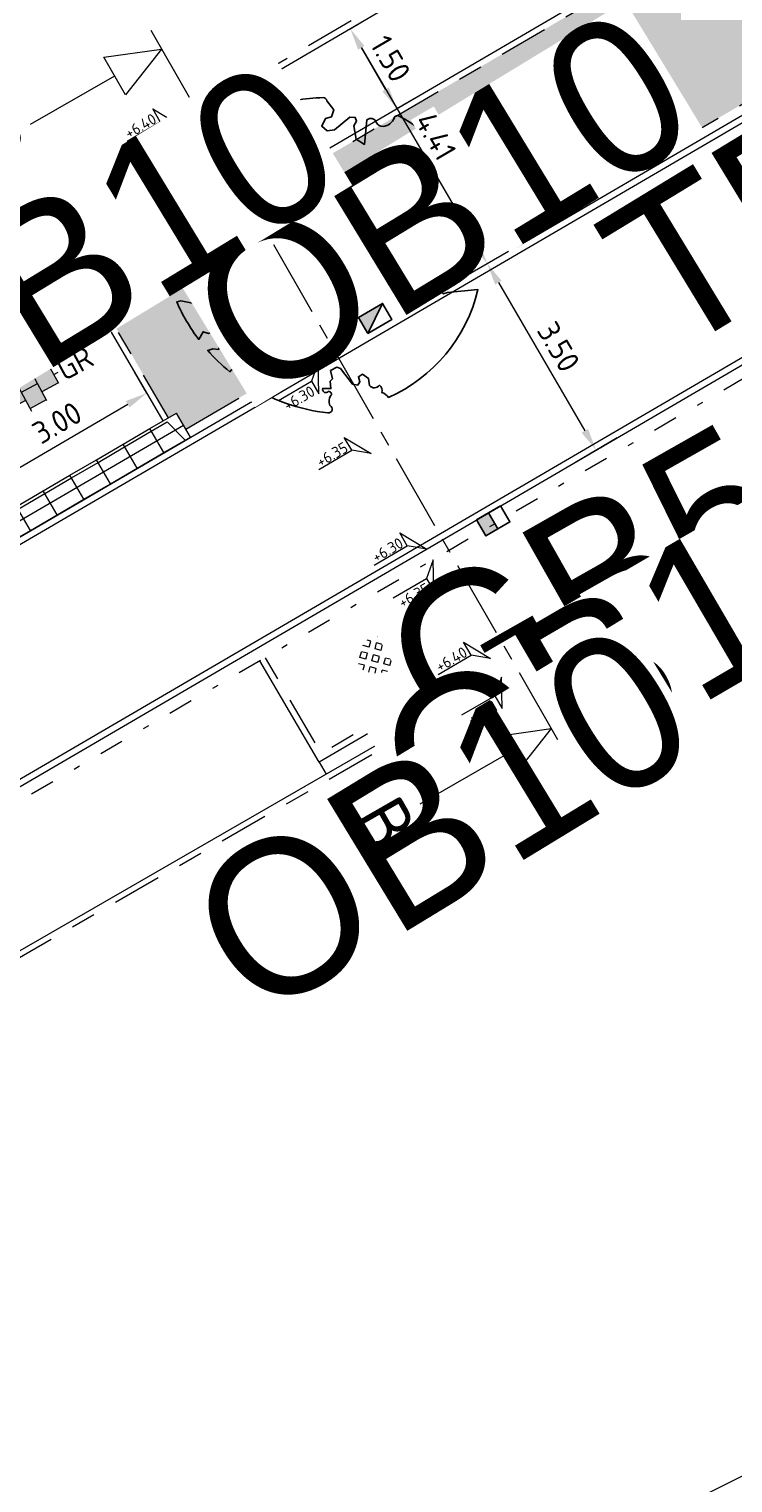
# Model space of a CAD drawing. Header units: metres. Extents: x 155090 to 155676, y 461362 to 461889.
# Tile 81 of 99: x 155329 to 155340, y 461618 to 461642. Entities that reach past the tile are written whole.
import ezdxf
from ezdxf.enums import TextEntityAlignment as Align

# ---------------------------------------------------------------- set-up
doc = ezdxf.new("R2018")
doc.units = ezdxf.units.M
for name, pattern in [('DASHDOT', [1, 0.5, -0.25, 0, -0.25]), ('VH-GELEIDEBAND', [6, 2, -2, 0, -2]), ('VH-OPSLUITBAND-SO', [10, 4, -2, 2, -2]), ('VH-TROTTOIRBAND_130-150', [15, 5, -2, 2, -2, 2, -2]), ('XX-HIDDEN', [4, 2, -2]), ('ZZ-CENTER-SO', [8, 5, -1, 1, -1])]:
    doc.linetypes.add(name, pattern=pattern)
doc.layers.get('0').update_dxf_attribs({"lineweight": 18})
doc.layers.get('Defpoints').update_dxf_attribs({"lineweight": 18})
for name, color, linetype, lineweight in [('B-WE-VH-VERHARDING_HALFVERHARDING_GRASBETONSTEEN-S-200', 130, 'Continuous', 18), ('N-WE-GR-BOOM-S', 90, 'Continuous', 25), ('N-WE-VH-KANTOPSLUITING-T18', 10, 'Continuous', 18), ('N-WE-VH-KANTOPSLUITING_GELEIDEBAND_50 200-G', 20, 'VH-GELEIDEBAND', 18), ('N-WE-VH-KANTOPSLUITING_INRIT-130 150-S', 210, 'Continuous', 18), ('N-WE-VH-KANTOPSLUITING_OPSLUITBAND_100X200-G', 150, 'VH-OPSLUITBAND-SO', 18), ('N-WE-VH-KANTOPSLUITING_TROTTOIRBAND_130 150X250-G', 210, 'VH-TROTTOIRBAND_130-150', 18), ('N-WE-VH-KANTOPSLUITING_VOORKANT_BAND-G', 50, 'Continuous', 18), ('N-WE-VH-KANTVERHARDING_STREKLAAG-G', 60, 'Continuous', 18), ('N-WE-VH-MATERIAAL_GRENS-G', 7, 'XX-HIDDEN', 18), ('N-WE-VH-VERHARDING_TEGEL-KLEUR-DIK-S', 7, 'Continuous', 18), ('X-XX-AL-HOOGTELABEL-S', 7, 'Continuous', 18), ('X-XX-AL-M', 7, 'Continuous', 18), ('X-XX-AL-VERWIJZING-DWP-S', 7, 'Continuous', 18)]:
    doc.layers.add(name, color=color, linetype=linetype, lineweight=lineweight)
doc.layers.add('N-WE-GR-Groen-A-200', color=7, linetype='Continuous', lineweight=18, true_color=0x52a500)
doc.layers.add('N-WE-RI-HWA_KOLK-S-200', color=150, linetype='Continuous', lineweight=25, true_color=0x007fff)
doc.layers.add('N-WE-VH-KANTOPSLUITING_INRIT-130 150-G', color=130, linetype='Continuous', lineweight=18, plot=False)
doc.layers.add('X-XX-AL-HULPLIJN', color=4, linetype='Continuous', lineweight=18, plot=False)
doc.styles.add('NLCS-ISO', font='NLCS-ISO.ttf')
doc.styles.add('NLCS-ISO-M200-T18', font='NLCS-ISO.ttf', dxfattribs={"height": 0.36})
doc.dimstyles.new('NLCS-M200-T18-PIJL_L2_H2', dxfattribs={"dimscale": 0.2, "dimtxt": 0.36, "dimasz": 1.8, "dimexe": 2, "dimexo": 2, "dimgap": 0.7, "dimtad": 1, "dimzin": 0, "dimdsep": 46, "dimtxsty": 'NLCS-ISO-M200-T18', "dimcen": 0, "dimdle": 2, "dimclrd": 256, "dimclre": 256, "dimclrt": 10, "dimazin": 0, "dimtfac": 1, "dimtofl": 0, "dimtmove": 0, "dimatfit": 3, "dimfxl": 2, "dimfxlon": 1, "dimtfill": 1, "dimtfillclr": 256, "dimtolj": 1, "dimtzin": 0, "dimlwd": -1, "dimlwe": -1, "dimarcsym": 0})

# ---------------------------------------------------------------- blocks, each defined once
blk = doc.blocks.new('*U50')
at = {"lineweight": 30, "flags": 106}
blk.add_attdef('OB', text='', height=0.36, dxfattribs=at).set_placement((0, 0.1), align=Align.BOTTOM_CENTER)
blk = doc.blocks.new('*U51')
at = {"lineweight": 30, "flags": 106}
blk.add_attdef('OB', text='', height=0.36, dxfattribs=at).set_placement((0, 0.1), align=Align.BOTTOM_CENTER)
blk = doc.blocks.new('*D101')
at = {"layer": 'Defpoints', "color": 0, "transparency": 16777216}
for p in [(155334.134, 461641.643), (155334.148, 461641.651), (155334.891, 461640.348)]:
    blk.add_point(p, dxfattribs=at)
at = {"layer": 'X-XX-AL-M', "transparency": 16777216}
for p, q in [((155334.148, 461641.651), (155334.493, 461641.853)), ((155334.723, 461640.667), (155334.329, 461641.34)), ((155334.904, 461640.356), (155335.25, 461640.558))]:
    blk.add_line(p, q, dxfattribs=at)
for points in [[(155334.381, 461641.37), (155334.278, 461641.31), (155334.148, 461641.651)], [(155334.775, 461640.697), (155334.671, 461640.636), (155334.904, 461640.356)]]:
    blk.add_solid(points, dxfattribs=at)
at = {"layer": 'X-XX-AL-M', "color": 10, "transparency": 16777216, "insert": (155334.802, 461641.165), "char_height": 0.36, "attachment_point": 5, "rotation": 300.2925, "style": 'NLCS-ISO-M200-T18', "bg_fill": 3, "box_fill_scale": 1.1, "bg_fill_color": 256, "bg_fill_true_color": 13158600, "bg_fill_transparency": 0}
blk.add_mtext('\\A1;1.50', dxfattribs=at)
blk = doc.blocks.new('*U244')
for p, q in [((-0.946, -1.75), (-0.246, 0)), ((-0.246, 0), (0.454, -1.75)), ((24.443, -1.75), (25.143, 0)), ((25.143, 0), (25.843, -1.75)), ((0.454, -1.75), (-0.946, -1.75)), ((-0.246, -4.9), (-0.246, -1.75)), ((25.843, -1.75), (24.443, -1.75)), ((25.143, -4.9), (25.143, -1.75))]:
    blk.add_line(p, q)
at = {"linetype": 'ZZ-CENTER-SO', "ltscale": 0.5, "flags": 128}
blk.add_lwpolyline([(-0.946, 0), (25.878, 0)], dxfattribs=at)
at = {"color": 50, "lineweight": 35, "style": 'NLCS-ISO'}
for tag, p in [('DWP1', (-0.246, -5.338)), ('DWP2', (25.143, -5.338))]:
    blk.add_attdef(tag, text='', height=1.75, dxfattribs=at).set_placement(p, align=Align.TOP_CENTER)
blk = doc.blocks.new('*U250')
at = {"lineweight": 18}
for p, q in [((-2.46, 2.07), (-2.46, 4.47)), ((-2.46, 4.47), (0, 0)), ((-8.66, 2.07), (-2.46, 2.07)), ((0, 0), (-2.46, 2.07))]:
    blk.add_line(p, q, dxfattribs=at)
at = {"lineweight": 18, "style": 'NLCS-ISO'}
blk.add_attdef('...', text='', height=1.8, dxfattribs=at).set_placement((-5.56, 1.65), align=Align.BOTTOM_CENTER)
blk = doc.blocks.new('SGR-BOOM_05')
blk.add_lwpolyline([(0.433, 4.712), (0.441, 4.722), (0.45, 4.731), (0.457, 4.739), (0.465, 4.746), (0.473, 4.754), (0.48, 4.761), (0.487, 4.77), (0.494, 4.779), (0.501, 4.79), (0.508, 4.802), (0.513, 4.817), (0.516, 4.836), (0.517, 4.858), (0.515, 4.885), (0.509, 4.916), (0.475, 5.034, -0.52938), (0.529, 5.099, -0.087139), (2.218, 4.625, -0.372341), (2.284, 4.473), (2.354, 4.119), (2.18, 3.946), (1.992, 3.985), (1.767, 3.817), (1.853, 3.602), (2.086, 3.527), (2.712, 3.671), (2.864, 3.587), (2.85, 3.453), (2.707, 3.365), (2.577, 2.941), (2.743, 2.67), (3.168, 3.347, -0.504641), (3.406, 3.14, 0.331948), (3.544, 2.921, 0.282008), (3.993, 3.004), (3.957, 2.985, -0.512156), (4.163, 2.984, -0.16076), (5.094, -0.056), (4.977, -0.169), (4.976, -0.294), (4.862, -0.315), (4.876, -0.438), (4.698, -0.381), (4.644, -0.519), (4.864, -0.665), (4.933, -0.72), (5.054, -0.599, -0.106371), (4.341, -2.61), (3.705, -2.201), (3.588, -2.282), (3.512, -1.945), (3.286, -1.673), (3.024, -1.676), (3.03, -1.99), (2.83, -2.678), (2.861, -2.809), (3.005, -2.829), (3.93, -3.183, -0.236298), (-0.225, -5.013, 0.159625), (-0.347, -4.77, 0.350802), (-0.315, -4.528, -0.504641), (-0.6, -4.393), (-0.531, -4.17), (-0.647, -3.962), (-0.802, -3.978), (-0.825, -4.144), (-0.942, -4.211), (-1.08, -4.106), (-1.2, -3.475), (-1.291, -3.384), (-1.522, -3.391), (-1.586, -3.665), (-1.68, -3.694), (-1.769, -3.923), (-2.003, -3.798, 0.733583), (-1.918, -3.973, -0.861625), (-1.87, -4.128, 0.279978), (-2.043, -4.393), (-2.036, -4.403, -0.827056), (-2.208, -4.583, -0.116774), (-4.152, -2.556), (-4.114, -2.549), (-4.084, -2.541), (-4.059, -2.531), (-4.039, -2.52), (-4.024, -2.509), (-4.013, -2.498), (-4.004, -2.486), (-3.768, -2.184), (-3.762, -2.173), (-3.758, -2.163), (-3.755, -2.153), (-3.752, -2.143), (-3.748, -2.133), (-3.745, -2.123), (-3.74, -2.111), (-3.735, -2.099), (-3.729, -2.085), (-3.721, -2.071), (-3.713, -2.056), (-3.705, -2.04), (-3.697, -2.024), (-3.689, -2.007), (-3.682, -1.991), (-3.676, -1.975), (-3.671, -1.959), (-3.668, -1.944), (-3.666, -1.929), (-3.665, -1.916), (-3.666, -1.904), (-3.668, -1.893), (-3.671, -1.884), (-3.676, -1.877), (-3.682, -1.872), (-3.69, -1.869), (-3.698, -1.867), (-3.708, -1.866), (-3.718, -1.865), (-3.729, -1.864), (-3.74, -1.863), (-3.752, -1.86), (-3.764, -1.856), (-3.776, -1.85), (-3.788, -1.843), (-3.801, -1.835), (-3.813, -1.826), (-3.826, -1.816), (-3.84, -1.806), (-3.853, -1.796), (-3.866, -1.785), (-3.88, -1.774), (-3.893, -1.762), (-3.907, -1.75), (-4.15, -2.028), (-4.162, -2.015), (-4.173, -2), (-4.183, -1.984), (-4.193, -1.968), (-4.204, -1.951), (-4.219, -1.938), (-4.242, -1.928), (-4.274, -1.924), (-4.319, -1.929), (-4.379, -1.942), (-4.457, -1.967, -0.040997), (-4.791, -1.027), (-4.617, -1.057), (-4.463, -1.156), (-4.38, -1.082), (-4.281, -0.927), (-4.376, -0.782), (-4.323, -0.567), (-4.52, -0.551), (-4.652, -0.423), (-4.892, -0.58, -0.05814), (-4.988, 0.829), (-4.852, 0.802), (-4.298, 0.364), (-4.06, 0.447), (-3.128, 0.693), (-3.049, 1), (-3.409, 1.144), (-3.464, 1.261), (-4.121, 1.584), (-4.136, 1.769), (-4.358, 1.957), (-4.448, 2.14), (-4.297, 2.378), (-3.958, 2.431), (-3.65, 2.633), (-3.646, 2.84), (-3.838, 3.066), (-3.787, 3.162), (-3.863, 3.31, -0.13428), (-1.664, 4.835, -0.541727), (-1.597, 4.783), (-1.608, 4.639), (-1.605, 4.565), (-1.595, 4.508), (-1.579, 4.465), (-1.558, 4.434), (-1.535, 4.41), (-1.511, 4.392), (-1.487, 4.376), (-1.465, 4.359), (-1.446, 4.342), (-1.428, 4.325), (-1.411, 4.309), (-1.395, 4.295), (-1.38, 4.284), (-1.364, 4.276), (-1.347, 4.272), (-1.33, 4.272), (-1.312, 4.277), (-1.292, 4.285), (-1.273, 4.294), (-1.252, 4.305), (-1.232, 4.316), (-1.211, 4.327), (-1.189, 4.336), (-1.168, 4.342), (-1.147, 4.347), (-1.126, 4.35), (-1.105, 4.353), (-1.085, 4.356), (-1.066, 4.36), (-1.048, 4.365), (-1.031, 4.372), (-1.015, 4.382), (-1, 4.394), (-0.986, 4.408), (-0.973, 4.424), (-0.963, 4.324), (-0.94, 4.298), (-0.834, 4.118), (-0.611, 3.996), (-0.927, 4.508), (-0.921, 4.523), (-0.917, 4.539), (-0.915, 4.553), (-0.916, 4.568), (-0.92, 4.583), (-0.927, 4.598), (-0.938, 4.613), (-0.953, 4.629), (-0.972, 4.647), (-0.994, 4.667), (-1.02, 4.691), (-1.05, 4.719), (-1.082, 4.754), (-1.117, 4.795), (-1.199, 4.901, -0.543104), (-1.171, 4.981, -0.046766), (-0.234, 5.117, -0.385168), (-0.182, 5.074), (-0.152, 4.882), (-0.138, 4.822), (-0.121, 4.78), (-0.104, 4.753), (-0.085, 4.737), (-0.066, 4.73), (-0.047, 4.727), (-0.027, 4.726), (-0.009, 4.724), (0.009, 4.72), (0.027, 4.716), (0.044, 4.71), (0.061, 4.704), (0.077, 4.697), (0.093, 4.689), (0.109, 4.682), (0.124, 4.675), (0.139, 4.668), (0.153, 4.66), (0.167, 4.653), (0.18, 4.645), (0.191, 4.638), (0.202, 4.629), (0.211, 4.621), (0.219, 4.611), (0.225, 4.602), (0.231, 4.593), (0.236, 4.584), (0.242, 4.576), (0.247, 4.569), (0.253, 4.564), (0.26, 4.56), (0.269, 4.559), (0.278, 4.56), (0.289, 4.563), (0.3, 4.568), (0.312, 4.574), (0.324, 4.582), (0.336, 4.592), (0.348, 4.603), (0.36, 4.616), (0.371, 4.63), (0.382, 4.644), (0.393, 4.659), (0.404, 4.673), (0.414, 4.687), (0.423, 4.7)], format="xyb", close=True)
blk.add_circle((0, 0), 0.15)
blk = doc.blocks.new('SVH-GRASBETONSTEEN_02_KL-SO')
for p, q in [((-2.19, 1.29), (-2.16, 1.32)), ((-1.84, 0.93), (-2.19, 1.29)), ((-1.84, 0.93), (-1.48, 1.29)), ((-1.48, 1.29), (-1.69, 1.5)), ((-0.77, 1.29), (-0.41, 1.65)), ((-0.41, 0.93), (-0.77, 1.29)), ((-0.06, 1.29), (-0.41, 1.65)), ((-0.41, 0.93), (-0.06, 1.29)), ((0.3, 1.65), (0.22, 1.72)), ((0.3, 1.65), (0.36, 1.71)), ((0.65, 1.29), (0.99, 1.63)), ((1.01, 0.93), (0.65, 1.29)), ((1.01, 0.93), (1.36, 1.29)), ((1.36, 1.29), (1.04, 1.62)), ((2.43, 0.93), (2.13, 1.24)), ((-2.9, -0.13), (-3.26, 0.22)), ((-2.9, 0.58), (-2.55, 0.93)), ((-2.55, 0.22), (-2.9, 0.58)), ((-2.19, 0.58), (-2.55, 0.93)), ((-2.55, 0.22), (-2.19, 0.58)), ((-2.19, -0.13), (-1.84, 0.22)), ((-1.48, -0.13), (-1.84, 0.22)), ((-1.48, 0.58), (-1.13, 0.93)), ((-1.13, 0.22), (-1.48, 0.58)), ((-0.77, 0.58), (-1.13, 0.93)), ((-1.13, 0.22), (-0.77, 0.58)), ((-0.77, -0.13), (-0.41, 0.22)), ((-0.06, -0.13), (-0.41, 0.22)), ((-0.06, 0.58), (0.3, 0.93)), ((0.3, 0.22), (-0.06, 0.58)), ((0.65, 0.58), (0.3, 0.93)), ((0.3, 0.22), (0.65, 0.58)), ((0.65, -0.13), (1.01, 0.22)), ((1.36, -0.13), (1.01, 0.22)), ((1.36, 0.58), (1.72, 0.93)), ((1.72, 0.22), (1.36, 0.58)), ((2.08, 0.58), (1.72, 0.93)), ((1.72, 0.22), (2.08, 0.58)), ((2.08, -0.13), (2.43, 0.22)), ((2.43, 0.93), (2.5, 1)), ((2.79, -0.13), (2.43, 0.22)), ((2.79, 0.58), (2.85, 0.65)), ((3.02, 0.35), (2.79, 0.58)), ((-3.18, -0.41), (-2.9, -0.13)), ((-2.87, -0.81), (-2.55, -0.49)), ((-2.19, -0.84), (-2.55, -0.49)), ((-2.47, -1.12), (-2.19, -0.84)), ((-1.84, -0.49), (-2.19, -0.13)), ((-1.84, -0.49), (-1.48, -0.13)), ((-1.48, -0.84), (-1.13, -0.49)), ((-1.13, -1.2), (-1.48, -0.84)), ((-0.77, -0.84), (-1.13, -0.49)), ((-1.13, -1.2), (-0.77, -0.84)), ((-0.41, -0.49), (-0.77, -0.13)), ((-0.41, -0.49), (-0.06, -0.13)), ((-0.06, -0.84), (0.3, -0.49)), ((0.3, -1.2), (-0.06, -0.84)), ((0.65, -0.84), (0.3, -0.49)), ((0.3, -1.2), (0.65, -0.84)), ((1.01, -0.49), (0.65, -0.13)), ((1.01, -0.49), (1.36, -0.13)), ((1.36, -0.84), (1.72, -0.49)), ((1.72, -1.2), (1.36, -0.84)), ((2.08, -0.84), (1.72, -0.49)), ((1.72, -1.2), (2.08, -0.84)), ((2.43, -0.49), (2.08, -0.13)), ((2.43, -0.49), (2.79, -0.13)), ((-1.99, -1.36), (-1.84, -1.2)), ((-1.53, -1.51), (-1.84, -1.2)), ((-0.77, -1.56), (-0.41, -1.2)), ((-0.66, -1.66), (-0.77, -1.56)), ((-0.06, -1.56), (-0.41, -1.2)), ((-0.19, -1.69), (-0.06, -1.56)), ((0.65, -1.56), (1.01, -1.2)), ((0.73, -1.63), (0.65, -1.56)), ((1.32, -1.51), (1.01, -1.2))]:
    blk.add_line(p, q)
at = {"style": 'NLCS-ISO'}
blk.add_attdef('FORMAAT', text='', height=1.8, dxfattribs=at).set_placement((-4.31, -0.13), align=Align.MIDDLE_RIGHT)
blk.add_attdef('KLEUR', text='', height=1.8, dxfattribs=at).set_placement((4.19, -0.13), align=Align.MIDDLE_LEFT)
at = {"style": 'NLCS-ISO', "flags": 1}
blk.add_attdef('FUNCTIE', text='', height=1.8, dxfattribs=at).set_placement((-0.06, -2.88), align=Align.TOP_CENTER)
blk = doc.blocks.new('*U238')
h = blk.add_hatch(color=254)
h.dxf.hatch_style = 1
h.paths.add_polyline_path([(0, 0.75), (-1.5, 0.75), (-1.5, -0.75), (0, -0.75)])
h.paths.add_polyline_path([(1.5, 1.5), (0, 1.5), (0, 0), (1.5, 0)])
h.paths.add_polyline_path([(1.5, 0), (0, 0), (0, -0.75), (0, -1.5), (1.5, -1.5)])
h.paths.add_polyline_path([(3, 0.75), (1.5, 0.75), (1.5, 0), (1.5, -0.75), (3, -0.75)])
at = {"lineweight": 9}
for p, q in [((-1.84, 1.5), (-1.5, 1.5)), ((-1.5, -1.6), (-1.5, 1.6)), ((0, -1.78), (0, 1.78)), ((0, 1.5), (1.5, 1.5)), ((1.5, -1.6), (1.5, 1.6)), ((-3.08, 0.75), (-3, 0.75)), ((-3, -0.83), (-3, 0.83)), ((-3, 0), (-1.5, 0)), ((-1.5, 0.75), (0, 0.75)), ((0, 0), (1.5, 0)), ((1.5, 0.75), (3, 0.75)), ((3, -0.83), (3, 0.83)), ((3, 0), (3.39, 0)), ((-3.08, -0.75), (-3, -0.75)), ((-1.5, -0.75), (0, -0.75)), ((1.5, -0.75), (3, -0.75)), ((-1.84, -1.5), (-1.5, -1.5)), ((0, -1.5), (1.5, -1.5))]:
    blk.add_line(p, q, dxfattribs=at)
at = {"style": 'NLCS-ISO'}
blk.add_attdef('FORMAAT', text='', height=1.8, dxfattribs=at).set_placement((-3.18, 0), align=Align.MIDDLE_RIGHT)
blk.add_attdef('KLEUR', text='', height=1.8, dxfattribs=at).set_placement((3.49, 0), align=Align.MIDDLE_LEFT)
blk = doc.blocks.new('*D310')
at = {"layer": 'Defpoints', "color": 0, "transparency": 16777216}
for p in [(155330.85, 461635.747), (155330.851, 461635.745), (155328.263, 461634.234)]:
    blk.add_point(p, dxfattribs=at)
at = {"layer": 'X-XX-AL-M', "transparency": 16777216}
for p, q in [((155330.85, 461635.747), (155330.648, 461636.092)), ((155328.573, 461634.417), (155330.539, 461635.565)), ((155328.262, 461634.235), (155328.061, 461634.581))]:
    blk.add_line(p, q, dxfattribs=at)
for points in [[(155330.508, 461635.617), (155330.569, 461635.513), (155330.85, 461635.747)], [(155328.543, 461634.469), (155328.603, 461634.365), (155328.262, 461634.235)]]:
    blk.add_solid(points, dxfattribs=at)
at = {"layer": 'X-XX-AL-M', "color": 10, "transparency": 16777216, "insert": (155329.394, 461635.267), "char_height": 0.36, "attachment_point": 5, "rotation": 30.2925, "style": 'NLCS-ISO-M200-T18', "bg_fill": 3, "box_fill_scale": 1.1, "bg_fill_color": 256, "bg_fill_true_color": 13158600, "bg_fill_transparency": 0}
blk.add_mtext('\\A1;3.00', dxfattribs=at)
blk = doc.blocks.new('*D574')
at = {"layer": 'Defpoints', "color": 0, "transparency": 16777216}
for p in [(155334.134, 461641.643), (155336.37, 461637.847), (155331.028, 461634.726)]:
    blk.add_point(p, dxfattribs=at)
at = {"layer": 'X-XX-AL-M', "transparency": 16777216}
for p, q in [((155334.148, 461641.651), (155334.493, 461641.853)), ((155334.329, 461641.34), (155336.189, 461638.157)), ((155336.025, 461637.645), (155336.716, 461638.048))]:
    blk.add_line(p, q, dxfattribs=at)
for points in [[(155334.381, 461641.37), (155334.278, 461641.31), (155334.148, 461641.651)], [(155336.241, 461638.188), (155336.137, 461638.127), (155336.37, 461637.847)]]:
    blk.add_solid(points, dxfattribs=at)
at = {"layer": 'X-XX-AL-M', "color": 10, "transparency": 16777216, "insert": (155335.535, 461639.91), "char_height": 0.36, "attachment_point": 5, "rotation": 300.2925, "style": 'NLCS-ISO-M200-T18', "bg_fill": 3, "box_fill_scale": 1.1, "bg_fill_color": 256, "bg_fill_true_color": 13158600, "bg_fill_transparency": 0}
blk.add_mtext('\\A1;4.41', dxfattribs=at)
blk = doc.blocks.new('*D575')
at = {"layer": 'Defpoints', "color": 0, "transparency": 16777216}
for p in [(155331.028, 461634.726), (155338.136, 461634.824), (155332.792, 461631.703)]:
    blk.add_point(p, dxfattribs=at)
at = {"layer": 'X-XX-AL-M', "transparency": 16777216}
for p, q in [((155336.025, 461637.645), (155336.716, 461638.048)), ((155336.552, 461637.536), (155337.954, 461635.135)), ((155337.79, 461634.623), (155338.481, 461635.026))]:
    blk.add_line(p, q, dxfattribs=at)
for points in [[(155336.604, 461637.566), (155336.5, 461637.505), (155336.37, 461637.847)], [(155338.006, 461635.166), (155337.902, 461635.105), (155338.136, 461634.824)]]:
    blk.add_solid(points, dxfattribs=at)
at = {"layer": 'X-XX-AL-M', "color": 10, "transparency": 16777216, "insert": (155337.529, 461636.497), "char_height": 0.36, "attachment_point": 5, "rotation": 300.2925, "style": 'NLCS-ISO-M200-T18', "bg_fill": 3, "box_fill_scale": 1.1, "bg_fill_color": 256, "bg_fill_true_color": 13158600, "bg_fill_transparency": 0}
blk.add_mtext('\\A1;3.50', dxfattribs=at)
blk = doc.blocks.new('SRI-KOLK_RWS-SO')
h = blk.add_hatch(color=256)
h.dxf.hatch_style = 1
h.paths.add_polyline_path([(0, 0), (1.125, 0), (1.125, 1.5), (0, 1.5)])
blk.add_line((0, 0), (0, 1.5))
blk.add_lwpolyline([(-1.125, 0), (1.125, 0), (1.125, 1.5), (-1.125, 1.5)], close=True)
blk = doc.blocks.new('SRI-KOLK_TROTTOIR-SO')
blk.add_hatch(color=256).paths.add_polyline_path([(1.125, 1.5), (-1.125, 1.5), (-1.125, 0)])
blk.add_line((-1.125, 0), (1.125, 1.5))
at = {"flags": 128}
blk.add_lwpolyline([(-1.125, 0), (1.125, 0), (1.125, 1.5), (-1.125, 1.5)], close=True, dxfattribs=at)
blk = doc.blocks.new('N-SVH-INRITELEMENT_130 150_200X450X500_LINKS')
for p, q in [((0, 0), (0, 0.45)), ((0, 0.45), (0.5, 0.45)), ((0.095, 0), (0.2, 0.4)), ((0.2, 0.4), (0.5, 0.4)), ((0.5, 0), (0.5, 0.45)), ((0, 0), (0.5, 0))]:
    blk.add_line(p, q)
blk = doc.blocks.new('N-SVH-INRITELEMENT_130 150_200X450X500_MIDDEN')
for p, q in [((0, 0), (0, 0.45)), ((0, 0.45), (0.5, 0.45)), ((0, 0.4), (0.5, 0.4)), ((0.5, 0), (0.5, 0.45)), ((0, 0), (0.5, 0))]:
    blk.add_line(p, q)
blk = doc.blocks.new('N-SVH-INRITELEMENT_130 150_200X450X500_RECHTS')
for p, q in [((0, 0), (0, 0.45)), ((0, 0.45), (0.5, 0.45)), ((0, 0.4), (0.3, 0.4)), ((0.3, 0.4), (0.405, 0)), ((0.5, 0), (0.5, 0.45)), ((0, 0), (0.5, 0))]:
    blk.add_line(p, q)
blk = doc.blocks.new('*U235')
for name, p in [('N-SVH-INRITELEMENT_130 150_200X450X500_LINKS', (0, 0)), ('N-SVH-INRITELEMENT_130 150_200X450X500_MIDDEN', (0.5, 0)), ('N-SVH-INRITELEMENT_130 150_200X450X500_MIDDEN', (1, 0)), ('N-SVH-INRITELEMENT_130 150_200X450X500_MIDDEN', (1.5, 0)), ('N-SVH-INRITELEMENT_130 150_200X450X500_MIDDEN', (2, 0)), ('N-SVH-INRITELEMENT_130 150_200X450X500_MIDDEN', (2.5, 0)), ('N-SVH-INRITELEMENT_130 150_200X450X500_RECHTS', (3, 0))]:
    blk.add_blockref(name, p)

msp = doc.modelspace()

# ---------------------------------------------------------------- hatches: boundary and pattern name
at = {"layer": 'N-WE-GR-Groen-A-200', "true_color": 0x7fff00, "transparency": 33554585}
h = msp.add_hatch(color=70, dxfattribs=at)
h.dxf.hatch_style = 1
h.paths.add_polyline_path([(155342.017, 461644.395), (155330.011, 461637.381), (155331.199, 461635.347), (155331.329, 461635.422), (155331.48, 461635.163), (155342.641, 461641.673), (155343.307, 461642.119)])

# ---------------------------------------------------------------- linework, layer by layer
at = {"layer": 'N-WE-VH-KANTOPSLUITING_GELEIDEBAND_50 200-G', "ltscale": 0.2, "flags": 128}
msp.add_lwpolyline([(155351.782, 461642.548), (155325.775, 461627.378)], dxfattribs=at)
at = {"layer": 'N-WE-VH-KANTOPSLUITING_OPSLUITBAND_100X200-G', "ltscale": 0.2, "flags": 128}
for points in [[(155349.705, 461650.855), (155322.438, 461634.926), (155304.696, 461624.474), (155269.679, 461677.871), (155262.468, 461673.668), (155261.605, 461675.105), (155262.748, 461675.791)], [(155331.199, 461635.346), (155330.011, 461637.381), (155342.017, 461644.395), (155343.306, 461642.121)], [(155351.775, 461642.544), (155352.682, 461640.989), (155333.679, 461629.905), (155332.772, 461631.459)], [(155357.488, 461641.038), (155353.861, 461641.094), (155350.254, 461638.957), (155318.283, 461620.549), (155310.881, 461616.182), (155305.703, 461612.907), (155331.686, 461573.358), (155356.824, 461586.557), (155356.405, 461587.369)]]:
    msp.add_lwpolyline(points, dxfattribs=at)
at = {"layer": 'N-WE-VH-KANTOPSLUITING_TROTTOIRBAND_130 150X250-G', "ltscale": 0.2, "flags": 128}
msp.add_lwpolyline([(155331.48, 461635.163), (155342.555, 461641.623)], dxfattribs=at)
at = {"layer": 'N-WE-VH-KANTOPSLUITING_VOORKANT_BAND-G', "ltscale": 0.2, "flags": 128}
for points in [[(155256.309, 461681.098), (155257.359, 461679.371), (155257.868, 461677.832), (155258.433, 461676.89), (155266.743, 461663.055), (155285.227, 461632.378), (155293.115, 461619.426, 0.408681), (155301.263, 461617.363), (155351.043, 461646.4, 0.428626), (155352.38, 461652.038), (155350.758, 461654.528)], [(155360.641, 461639.416), (155359.733, 461640.811, 0.399973), (155351.681, 461642.721), (155301.364, 461613.37, 0.403366), (155298.717, 461604.024), (155301.894, 461598.08), (155303.621, 461594.711), (155312.938, 461577.476), (155314.027, 461576.087), (155319.57, 461565.609), (155321.584, 461561.397, 0.054204), (155323.29, 461558.64), (155323.483, 461558.393)]]:
    msp.add_lwpolyline(points, format="xyb", dxfattribs=at)
for points in [[(155349.755, 461650.769), (155322.489, 461634.84), (155304.665, 461624.339), (155269.647, 461677.737), (155262.433, 461673.532), (155261.468, 461675.139), (155262.697, 461675.877)], [(155331.113, 461635.296), (155329.874, 461637.417), (155342.054, 461644.532), (155343.393, 461642.17)], [(155351.862, 461642.595), (155352.819, 461640.953), (155333.643, 461629.768), (155332.685, 461631.409)], [(155357.489, 461641.138), (155353.834, 461641.194), (155350.204, 461639.043), (155318.233, 461620.635), (155310.829, 461616.267), (155305.564, 461612.937), (155331.652, 461573.227), (155356.959, 461586.514), (155356.493, 461587.416)]]:
    msp.add_lwpolyline(points, dxfattribs=at)
at = {"layer": 'N-WE-VH-KANTVERHARDING_STREKLAAG-G', "ltscale": 0.2, "flags": 128}
for points in [[(155270.811, 461656.1), (155285.138, 461632.324), (155293.025, 461619.371, 0.408681), (155301.316, 461617.273), (155349.8, 461645.554)], [(155351.457, 461642.712), (155301.311, 461613.461, 0.403366), (155298.624, 461603.974), (155301.801, 461598.031), (155301.814, 461598.007)]]:
    msp.add_lwpolyline(points, format="xyb", dxfattribs=at)
at = {"layer": 'N-WE-VH-MATERIAAL_GRENS-G', "ltscale": 0.2, "flags": 128}
for points in [[(155329.874, 461637.417), (155329.117, 461638.712)], [(155333.643, 461629.768), (155333.756, 461629.573)]]:
    msp.add_lwpolyline(points, dxfattribs=at)
at = {"layer": 'X-XX-AL-HULPLIJN'}
msp.add_lwpolyline([(155438.147, 461483.593), (155364.817, 461630.348), (155192.29, 461544.14), (155265.621, 461397.385)], close=True, dxfattribs=at)

# ---------------------------------------------------------------- block references
at = {"layer": 'B-WE-VH-VERHARDING_HALFVERHARDING_GRASBETONSTEEN-S-200', "xscale": 0.2, "yscale": 0.2, "zscale": 0.2, "rotation": 30.20377428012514}
msp.add_blockref('SVH-GRASBETONSTEEN_02_KL-SO', (155334.866, 461631.652), dxfattribs=at).add_auto_attribs({'KLEUR': 'GR'})
at = {"layer": 'N-WE-VH-KANTOPSLUITING-T18'}
ref = msp.add_blockref('*U51', (155338.069, 461638.37), dxfattribs=dict(at, xscale=0.75, yscale=0.75, zscale=0.75, rotation=31.31469829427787))
lines = msp.add_mtext('TB13/15', dxfattribs={"layer": '0', "insert": (155338.03, 461638.434), "char_height": 2.5, "attachment_point": 1, "rotation": 31.3147, "bg_fill": 3, "box_fill_scale": 1, "bg_fill_color": 256, "bg_fill_transparency": 0})
ref.add_attrib('OB', '', (155338.03, 461638.434), dxfattribs={"flags": 22}).embed_mtext(lines)
ref = msp.add_blockref('*U50', (155334.481, 461632.004), dxfattribs=dict(at, xscale=0.75, yscale=0.75, zscale=0.75, rotation=29.54525074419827))
lines = msp.add_mtext('GB5/20', dxfattribs={"layer": '0', "insert": (155334.444, 461632.069), "char_height": 2.5, "attachment_point": 1, "rotation": 29.5453, "bg_fill": 3, "box_fill_scale": 1, "bg_fill_color": 256, "bg_fill_transparency": 0})
ref.add_attrib('OB', '', (155334.444, 461632.069), dxfattribs={"flags": 32}).embed_mtext(lines)
ref = msp.add_blockref('*U51', (155334.381, 461630.314), dxfattribs=dict(at, xscale=0.75, yscale=0.75, zscale=0.75, rotation=30.25528650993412))
lines = msp.add_mtext('OB10', dxfattribs={"layer": '0', "insert": (155334.343, 461630.379), "char_height": 2.5, "attachment_point": 1, "rotation": 30.2553, "bg_fill": 3, "box_fill_scale": 1, "bg_fill_color": 256, "bg_fill_transparency": 0})
ref.add_attrib('OB', '', (155334.343, 461630.379), dxfattribs={"flags": 6}).embed_mtext(lines)
ref = msp.add_blockref('*U51', (155331.358, 461627.611), dxfattribs=dict(at, xscale=0.75, yscale=0.75, zscale=0.75, rotation=31.31469829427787))
lines = msp.add_mtext('OB10', dxfattribs={"layer": '0', "insert": (155331.319, 461627.675), "char_height": 2.5, "attachment_point": 1, "rotation": 31.3147, "bg_fill": 3, "box_fill_scale": 1, "bg_fill_color": 256, "bg_fill_transparency": 0})
ref.add_attrib('OB', '', (155331.319, 461627.675), dxfattribs={"flags": 22}).embed_mtext(lines)
at = {"layer": 'N-WE-VH-VERHARDING_TEGEL-KLEUR-DIK-S'}
ref = msp.add_blockref('*U238', (155328.814, 461635.761), dxfattribs=dict(at, xscale=0.2000000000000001, yscale=0.2000000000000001, zscale=0.2000000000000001, rotation=28.45812210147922))
ref.add_attrib('KLEUR', 'GR', dxfattribs={"layer": '0', "height": 0.36, "rotation": 28.4581, "style": 'NLCS-ISO'}).set_placement((155329.429, 461636.094), align=Align.MIDDLE_LEFT)
at = {"layer": 'X-XX-AL-HOOGTELABEL-S', "xscale": 0.1, "yscale": 0.1, "zscale": 0.1, "rotation": 30.32345814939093}
for p, values in [((155331.384, 461640.089), {'...': '+6.40'}), ((155332.187, 461638.712), {'...': '+6.39'}), ((155333.552, 461636.372), {'...': '+6.40'}), ((155334.49, 461634.765), {'...': '+6.35'}), ((155335.391, 461633.219), {'...': '+6.30'}), ((155336.425, 461631.447), {'...': '+6.40'})]:
    msp.add_blockref('*U250', p, dxfattribs=at).add_auto_attribs(values)
at = {"layer": 'X-XX-AL-HOOGTELABEL-S'}
ref = msp.add_blockref('*U250', (155333.628, 461636.242), dxfattribs=dict(at, xscale=-0.1, yscale=0.1, zscale=0.1, rotation=210.1871148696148))
ref.add_attrib('...', '+6.30', dxfattribs={"layer": '0', "lineweight": 18, "height": 0.18, "rotation": 30.1871, "style": 'NLCS-ISO'}).set_placement((155333.393, 461635.54), align=Align.BOTTOM_CENTER)
ref = msp.add_blockref('*U250', (155335.492, 461633.046), dxfattribs=dict(at, xscale=-0.1, yscale=0.1, zscale=0.1, rotation=210.1871148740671))
ref.add_attrib('...', '+6.35', dxfattribs={"layer": '0', "lineweight": 18, "height": 0.18, "rotation": 30.1871, "style": 'NLCS-ISO'}).set_placement((155335.257, 461632.344), align=Align.BOTTOM_CENTER)
ref = msp.add_blockref('*U250', (155336.601, 461631.146), dxfattribs=dict(at, xscale=-0.1, yscale=0.1, zscale=0.1, rotation=210.1871148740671))
ref.add_attrib('...', '+6.41', dxfattribs={"layer": '0', "lineweight": 18, "height": 0.18, "rotation": 30.1871, "style": 'NLCS-ISO'}).set_placement((155336.366, 461630.444), align=Align.BOTTOM_CENTER)

# ---------------------------------------------------------------- next in the draw order: dimensions: what is measured, and where the dimension line sits
at = {"layer": 'X-XX-AL-M'}
dim = msp.add_aligned_dim(p1=(155334.891, 461640.348), p2=(155334.134, 461641.643), distance=-0.016, dimstyle='NLCS-M200-T18-PIJL_L2_H2', override={"dimtxsty": 'NLCS-ISO-M200-T18', "dimtfill": 1}, dxfattribs=at)
dim.commit()
dim.dimension.update_dxf_attribs({"geometry": '*D101', "text_midpoint": (155334.802, 461641.165)})

# ---------------------------------------------------------------- next in the draw order: block references
at = {"layer": 'N-WE-GR-BOOM-S', "xscale": 0.5, "yscale": 0.5, "zscale": 0.5, "rotation": 26.5502593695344}
msp.add_blockref('SGR-BOOM_05', (155333.75, 461637.969), dxfattribs=at)
at = {"layer": 'N-WE-VH-KANTOPSLUITING-T18'}
ref = msp.add_blockref('*U51', (155331.345, 461637.59), dxfattribs=dict(at, xscale=0.75, yscale=0.75, zscale=0.75, rotation=31.31469829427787))
lines = msp.add_mtext('OB10', dxfattribs={"layer": '0', "insert": (155331.306, 461637.654), "char_height": 2.5, "attachment_point": 1, "rotation": 31.3147, "bg_fill": 3, "box_fill_scale": 1, "bg_fill_color": 256, "bg_fill_transparency": 0})
ref.add_attrib('OB', '', (155331.306, 461637.654), dxfattribs={"flags": 22}).embed_mtext(lines)
at = {"layer": 'X-XX-AL-VERWIJZING-DWP-S', "linetype": 'DASHDOT', "ltscale": 0.1, "xscale": 0.5, "yscale": 0.5, "zscale": 0.5, "rotation": 299.8536516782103}
msp.add_blockref('*U244', (155331.149, 461641.214), dxfattribs=at).add_auto_attribs({'DWP1': 'B', 'DWP2': 'B'})

# ---------------------------------------------------------------- next in the draw order: dimensions: what is measured, and where the dimension line sits
at = {"layer": 'X-XX-AL-M'}
dim = msp.add_aligned_dim(p1=(155328.263, 461634.234), p2=(155330.851, 461635.745), distance=0.002, dimstyle='NLCS-M200-T18-PIJL_L2_H2', override={"dimtxsty": 'NLCS-ISO-M200-T18', "dimtfill": 1}, dxfattribs=at)
dim.commit()
dim.dimension.update_dxf_attribs({"geometry": '*D310', "text_midpoint": (155329.394, 461635.267)})

# ---------------------------------------------------------------- next in the draw order: block references
at = {"layer": 'N-WE-VH-KANTOPSLUITING-T18'}
ref = msp.add_blockref('*U51', (155325.617, 461636.744), dxfattribs=dict(at, xscale=0.75, yscale=0.75, zscale=0.75, rotation=31.31469829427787))
lines = msp.add_mtext('OB10', dxfattribs={"layer": '0', "insert": (155325.578, 461636.808), "char_height": 2.5, "attachment_point": 1, "rotation": 31.3147, "bg_fill": 3, "box_fill_scale": 1, "bg_fill_color": 256, "bg_fill_transparency": 0})
ref.add_attrib('OB', '', (155325.578, 461636.808), dxfattribs={"flags": 22}).embed_mtext(lines)

# ---------------------------------------------------------------- next in the draw order: dimensions: what is measured, and where the dimension line sits
at = {"layer": 'X-XX-AL-M'}
dim = msp.add_linear_dim(base=(155336.37, 461637.847), p1=(155334.134, 461641.643), p2=(155331.028, 461634.726), angle=300.2925, dimstyle='NLCS-M200-T18-PIJL_L2_H2', override={"dimtmove": 1}, dxfattribs=at)
dim.commit()
dim.dimension.update_dxf_attribs({"geometry": '*D574', "text_midpoint": (155335.535, 461639.91)})

# ---------------------------------------------------------------- next in the draw order: dimensions: what is measured, and where the dimension line sits
dim = msp.add_linear_dim(base=(155338.136, 461634.824), p1=(155331.028, 461634.726), p2=(155332.792, 461631.703), angle=300.2925, dimstyle='NLCS-M200-T18-PIJL_L2_H2', override={"dimtmove": 1}, dxfattribs=at)
dim.commit()
dim.dimension.update_dxf_attribs({"geometry": '*D575', "text_midpoint": (155337.529, 461636.497)})

# ---------------------------------------------------------------- next in the draw order: linework, layer by layer
at = {"layer": 'N-WE-VH-KANTOPSLUITING_INRIT-130 150-G', "flags": 128}
msp.add_lwpolyline([(155328.419, 461633.464), (155331.442, 461635.228)], dxfattribs=at)

# ---------------------------------------------------------------- next in the draw order: block references
at = {"layer": 'N-WE-RI-HWA_KOLK-S-200', "xscale": 0.2, "yscale": 0.2, "zscale": 0.2}
for name, p, rotation in [('SRI-KOLK_TROTTOIR-SO', (155334.631, 461636.827), 30.25528651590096), ('SRI-KOLK_RWS-SO', (155336.394, 461633.804), 210.2552865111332)]:
    msp.add_blockref(name, p, dxfattribs=dict(at, rotation=rotation))
at = {"layer": 'N-WE-VH-KANTOPSLUITING_INRIT-130 150-S', "rotation": 30.25528650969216}
msp.add_blockref('*U235', (155328.532, 461633.27), dxfattribs=at)

doc.saveas('drawing.dxf')
